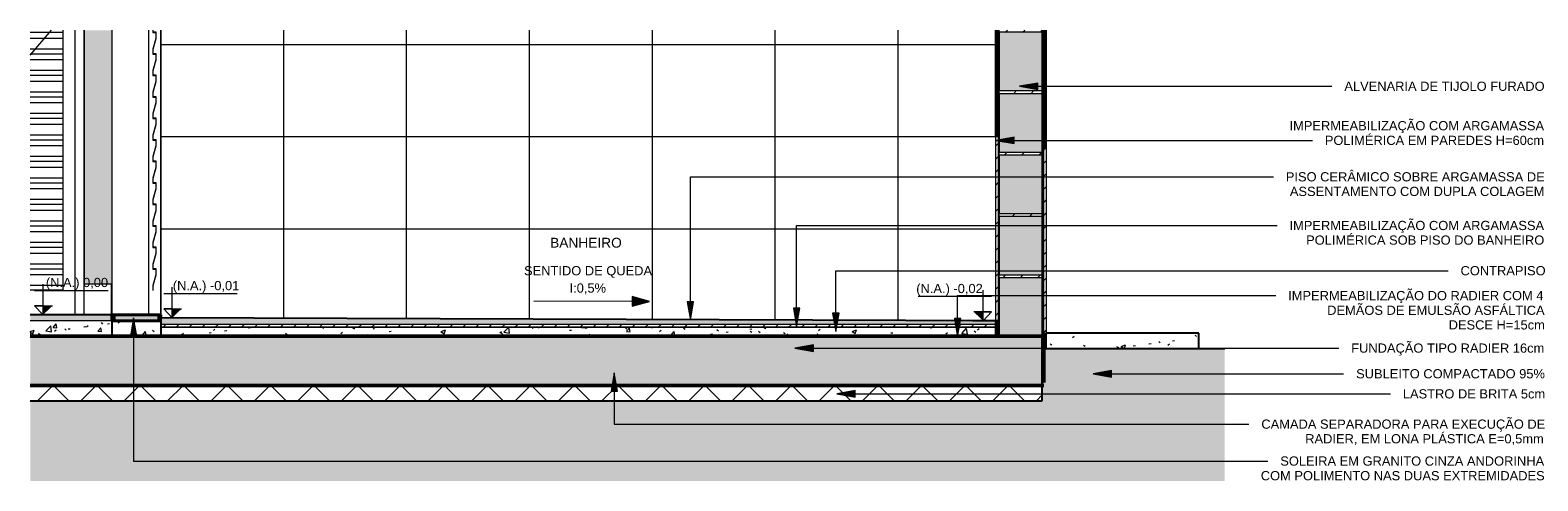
# Model space of a CAD drawing. Header units: metres. Extents: x -14.5 to 1.3, y -0.5 to 0.9.
# Tile 3 of 3: x -3.6 to 1.3, y -0.5 to 0.9. Entities that reach past the tile are written whole.
import ezdxf

# ---------------------------------------------------------------- set-up
doc = ezdxf.new("R2010")
doc.units = ezdxf.units.M
doc.layers.add('A-DETL', color=7, linetype='Continuous', lineweight=5, true_color=0x00a600)
for name, color, linetype, lineweight in [('A-DETL-GENF', 7, 'Continuous', 5), ('A-DOOR', 7, 'Continuous', 5), ('A-FLOR', 7, 'Continuous', 5), ('A-FLOR-MCUT', 7, 'Continuous', 5), ('A-FLOR-PATT', 7, 'Continuous', 50), ('A-WALL', 7, 'Continuous', 5), ('A-WALL-PATT', 7, 'Continuous', 5), ('C-TOPO', 7, 'Continuous', 5), ('G-ANNO-DIMS', 7, 'Continuous', 9), ('G-ANNO-TEXT', 7, 'Continuous', 9), ('I-WALL', 7, 'Continuous', 5)]:
    doc.layers.add(name, color=color, linetype=linetype, lineweight=lineweight)
doc.styles.add('Arial', font='arial.ttf', dxfattribs={"height": 0.03})
doc.styles.add('Arial_1', font='arial.ttf', dxfattribs={"height": 0.032})
pattern_1 = [(50, (-1.7523, 2.812), (0.145753, -0.0127516), [0.01524, -0.16764]), (355, (-1.7523, 2.812), (-0.0281956, 0.152849), [0.01219, -0.13411]), (100.451, (-1.7403, 2.811), (0.117557, 0.1400984), [0.01295, -0.14247]), (46.184, (-1.7523, 2.853), (0.2168615, -0.033639), [0.02286, -0.25146]), (96.636, (-1.7343, 2.85), (0.189918, 0.197943), [0.01943, -0.21371]), (351.184, (-1.7523, 2.853), (0.18992, 0.197941), [0.01829, -0.20117]), (21, (-1.7313, 2.843), (0.1212965, -0.0818154), [0.01524, -0.16764]), (326, (-1.7313, 2.843), (0.049442, 0.147354), [0.01219, -0.13411]), (71.451, (-1.7213, 2.836), (0.170739, 0.06554), [0.01295, -0.14247]), (37.5, (-1.752297, 2.812), (0.0024723, 0.0676433), [0.00671, -0.12578, 0.00671, -0.12944, -0.13462]), (37.5, (-1.752297, 2.812), (0.0024723, 0.0676433), [-0.26863, 0.00671, -0.12791]), (7.5, (-1.7523, 2.812), (0.0534566, 0.0801431), [0.00671, -0.07092, 0.00671, -0.12273, -0.05131]), (7.5, (-1.7523, 2.812), (0.0534566, 0.0801431), [-0.20706, 0.00671, -0.0446]), (327.5, (-1.797297, 2.812), (0.1084765, -0.0045819), [0.00671, -0.04409, 0.00671, -0.15179, -0.21031]), (327.5, (-1.797297, 2.812), (0.1084765, -0.0045819), [-0.2093, 0.00671, -0.20361]), (317.5, (-1.8173, 2.812), (0.1185073, 0.020342), [0.00671, -0.05933, 0.00671, -0.09855, -0.14935]), (317.5, (-1.8173, 2.812), (0.1185073, 0.020342), [-0.1713, 0.00671, -0.14265])]
pattern_2 = [(0, (-3.3293, 0), (0, 0.6), []), (90, (-3.3293, 0), (-0.6, 4e-17), [])]
pattern_3 = [(45, (-1.752297, 2.812), (-0.0212132, 0.0212132), [])]

# ---------------------------------------------------------------- blocks, each defined once
blk = doc.blocks.new('PORTA DE GIRO L_IMPERM_1_A0')
at = {"layer": 'A-DOOR'}
for p, q in [((-14.5406, 0.8451), (-14.4706, 0.9268)), ((-14.4339, 0.919), (-14.5406, 0.919)), ((-14.4339, 0.9001), (-14.5406, 0.9001)), ((-14.4339, 0.9268), (-14.4339, 0.919)), ((-14.4339, 0.919), (-14.4339, 0.9001)), ((-14.4339, 0.9001), (-14.4339, 0.8651)), ((-14.395, 0.9268), (-14.395, 0)), ((-14.365, 0.1), (-14.365, 0.9268)), ((-14.4339, 0.8651), (-14.5406, 0.8651)), ((-14.4339, 0.849), (-14.5406, 0.849)), ((-14.4339, 0.8651), (-14.4339, 0.849)), ((-14.4339, 0.849), (-14.4339, 0.8301)), ((-14.4339, 0.8301), (-14.5406, 0.8301)), ((-14.4339, 0.7951), (-14.5406, 0.7951)), ((-14.4339, 0.8301), (-14.4339, 0.7951)), ((-14.4339, 0.7951), (-14.4339, 0.779)), ((-14.4339, 0.779), (-14.5406, 0.779)), ((-14.4339, 0.7601), (-14.5406, 0.7601)), ((-14.4339, 0.779), (-14.4339, 0.7601)), ((-14.4339, 0.7601), (-14.4339, 0.7251)), ((-14.4339, 0.7251), (-14.5406, 0.7251)), ((-14.4339, 0.709), (-14.5406, 0.709)), ((-14.4339, 0.6901), (-14.5406, 0.6901)), ((-14.4339, 0.7251), (-14.4339, 0.709)), ((-14.4339, 0.709), (-14.4339, 0.6901)), ((-14.4339, 0.6901), (-14.4339, 0.6551)), ((-14.4339, 0.6551), (-14.5406, 0.6551)), ((-14.4339, 0.639), (-14.5406, 0.639)), ((-14.4339, 0.6551), (-14.4339, 0.639)), ((-14.4339, 0.639), (-14.4339, 0.6201)), ((-14.4339, 0.6201), (-14.5406, 0.6201)), ((-14.4339, 0.6201), (-14.4339, 0.5851)), ((-14.4339, 0.5851), (-14.5406, 0.5851)), ((-14.4339, 0.569), (-14.5406, 0.569)), ((-14.4339, 0.5501), (-14.5406, 0.5501)), ((-14.4339, 0.5851), (-14.4339, 0.569)), ((-14.4339, 0.569), (-14.4339, 0.5501)), ((-14.4339, 0.5501), (-14.4339, 0.5151)), ((-14.4339, 0.5151), (-14.5406, 0.5151)), ((-14.4339, 0.499), (-14.5406, 0.499)), ((-14.4339, 0.5151), (-14.4339, 0.499)), ((-14.4339, 0.499), (-14.4339, 0.4801)), ((-14.4339, 0.4801), (-14.5406, 0.4801)), ((-14.4339, 0.4451), (-14.5406, 0.4451)), ((-14.4339, 0.4801), (-14.4339, 0.4451)), ((-14.4339, 0.4451), (-14.4339, 0.429)), ((-14.4339, 0.429), (-14.5406, 0.429)), ((-14.4339, 0.4101), (-14.5406, 0.4101)), ((-14.4339, 0.429), (-14.4339, 0.4101)), ((-14.4339, 0.4101), (-14.4339, 0.3751)), ((-14.4339, 0.3751), (-14.5406, 0.3751)), ((-14.4339, 0.359), (-14.5406, 0.359)), ((-14.4339, 0.3751), (-14.4339, 0.359)), ((-14.4339, 0.359), (-14.4339, 0.3401)), ((-14.4339, 0.3401), (-14.5406, 0.3401)), ((-14.4339, 0.3051), (-14.5406, 0.3051)), ((-14.4339, 0.3401), (-14.4339, 0.3051)), ((-14.4339, 0.3051), (-14.4339, 0.289)), ((-14.4339, 0.289), (-14.5406, 0.289)), ((-14.4339, 0.2701), (-14.5406, 0.2701)), ((-14.4339, 0.289), (-14.4339, 0.2701)), ((-14.4339, 0.2701), (-14.4339, 0.2351)), ((-14.4339, 0.2351), (-14.5406, 0.2351)), ((-14.4339, 0.219), (-14.5406, 0.219)), ((-14.4339, 0.2001), (-14.5406, 0.2001)), ((-14.4339, 0.2351), (-14.4339, 0.219)), ((-14.4339, 0.219), (-14.4339, 0.2001)), ((-14.4339, 0.2001), (-14.4339, 0.1651)), ((-14.4339, 0.1651), (-14.5406, 0.1651)), ((-14.4339, 0.149), (-14.5406, 0.149)), ((-14.4339, 0.1651), (-14.4339, 0.149)), ((-14.4339, 0.149), (-14.4339, 0.1301)), ((-14.4339, 0.1301), (-14.5406, 0.1301)), ((-14.4339, 0.1301), (-14.4339, 0.0951)), ((-14.4339, 0.0951), (-14.5406, 0.0951)), ((-14.4339, 0.08), (-14.5406, 0.08)), ((-14.4339, 0.0951), (-14.4339, 0.08))]:
    blk.add_line(p, q, dxfattribs=at)
blk = doc.blocks.new('PORTA DE GIRO L_IMPERM_1_A1')
at = {"layer": 'A-DOOR', "true_color": 0xfffffe}
blk.add_hatch(color=7, dxfattribs=at).paths.add_polyline_path([(-14.14, 0.08), (-14.14, 0.095), (-14.13, 0.1301), (-14.13, 0.15), (-14.14, 0.15), (-14.14, 0.165), (-14.13, 0.2001), (-14.13, 0.22), (-14.14, 0.22), (-14.14, 0.235), (-14.13, 0.2701), (-14.13, 0.29), (-14.14, 0.29), (-14.14, 0.305), (-14.13, 0.3401), (-14.13, 0.36), (-14.14, 0.36), (-14.14, 0.375), (-14.13, 0.4101), (-14.13, 0.43), (-14.14, 0.43), (-14.14, 0.445), (-14.13, 0.4801), (-14.13, 0.5), (-14.14, 0.5), (-14.14, 0.515), (-14.13, 0.5501), (-14.13, 0.57), (-14.14, 0.57), (-14.14, 0.585), (-14.13, 0.6201), (-14.13, 0.64), (-14.14, 0.64), (-14.14, 0.655), (-14.13, 0.6901), (-14.13, 0.71), (-14.14, 0.71), (-14.14, 0.725), (-14.13, 0.7601), (-14.13, 0.78), (-14.14, 0.78), (-14.14, 0.795), (-14.13, 0.8301), (-14.13, 0.85), (-14.14, 0.85), (-14.14, 0.865), (-14.13, 0.9001), (-14.13, 0.92), (-14.14, 0.92), (-14.14, 0.9268), (-14.141, 0.9268), (-14.141, 0.919), (-14.131, 0.919), (-14.131, 0.9001), (-14.141, 0.865), (-14.141, 0.849), (-14.131, 0.849), (-14.131, 0.8301), (-14.141, 0.795), (-14.141, 0.779), (-14.131, 0.779), (-14.131, 0.7601), (-14.141, 0.725), (-14.141, 0.709), (-14.131, 0.709), (-14.131, 0.6901), (-14.141, 0.655), (-14.141, 0.639), (-14.131, 0.639), (-14.131, 0.6201), (-14.141, 0.585), (-14.141, 0.569), (-14.131, 0.569), (-14.131, 0.5501), (-14.141, 0.515), (-14.141, 0.499), (-14.131, 0.499), (-14.131, 0.4801), (-14.141, 0.445), (-14.141, 0.429), (-14.131, 0.429), (-14.131, 0.4101), (-14.141, 0.375), (-14.141, 0.359), (-14.131, 0.359), (-14.131, 0.3401), (-14.141, 0.305), (-14.141, 0.289), (-14.131, 0.289), (-14.131, 0.2701), (-14.141, 0.235), (-14.141, 0.219), (-14.131, 0.219), (-14.131, 0.2001), (-14.141, 0.165), (-14.141, 0.149), (-14.131, 0.149), (-14.131, 0.1301), (-14.141, 0.095), (-14.141, 0.08)])
at = {"layer": 'A-DOOR'}
for p, q in [((-14.275, 0.9268), (-14.275, 0)), ((-14.155, 0.9268), (-14.155, 0)), ((-14.115, 0.9268), (-14.115, 0))]:
    blk.add_line(p, q, dxfattribs=at)
at = {"layer": 'A-DOOR', "lineweight": 15}
for p, q in [((-14.141, 0.9268), (-14.141, 0.919)), ((-14.141, 0.919), (-14.131, 0.919)), ((-14.131, 0.9001), (-14.141, 0.8651)), ((-14.14, 0.92), (-14.14, 0.9268)), ((-14.13, 0.92), (-14.14, 0.92)), ((-14.14, 0.865), (-14.13, 0.9)), ((-14.131, 0.919), (-14.131, 0.9001)), ((-14.13, 0.9), (-14.13, 0.92)), ((-14.141, 0.8651), (-14.141, 0.849)), ((-14.141, 0.849), (-14.131, 0.849)), ((-14.14, 0.85), (-14.14, 0.865)), ((-14.13, 0.85), (-14.14, 0.85)), ((-14.131, 0.849), (-14.131, 0.8301)), ((-14.13, 0.83), (-14.13, 0.85)), ((-14.131, 0.8301), (-14.141, 0.7951)), ((-14.141, 0.7951), (-14.141, 0.779)), ((-14.14, 0.795), (-14.13, 0.83)), ((-14.14, 0.78), (-14.14, 0.795)), ((-14.141, 0.779), (-14.131, 0.779)), ((-14.131, 0.7601), (-14.141, 0.7251)), ((-14.13, 0.78), (-14.14, 0.78)), ((-14.14, 0.725), (-14.13, 0.76)), ((-14.131, 0.779), (-14.131, 0.7601)), ((-14.13, 0.76), (-14.13, 0.78)), ((-14.141, 0.7251), (-14.141, 0.709)), ((-14.141, 0.709), (-14.131, 0.709)), ((-14.131, 0.6901), (-14.141, 0.6551)), ((-14.14, 0.71), (-14.14, 0.725)), ((-14.13, 0.71), (-14.14, 0.71)), ((-14.14, 0.655), (-14.13, 0.69)), ((-14.131, 0.709), (-14.131, 0.6901)), ((-14.13, 0.69), (-14.13, 0.71)), ((-14.141, 0.6551), (-14.141, 0.639)), ((-14.141, 0.639), (-14.131, 0.639)), ((-14.14, 0.64), (-14.14, 0.655)), ((-14.13, 0.64), (-14.14, 0.64)), ((-14.131, 0.639), (-14.131, 0.6201)), ((-14.13, 0.62), (-14.13, 0.64)), ((-14.131, 0.6201), (-14.141, 0.5851)), ((-14.14, 0.585), (-14.13, 0.62)), ((-14.141, 0.5851), (-14.141, 0.569)), ((-14.141, 0.569), (-14.131, 0.569)), ((-14.131, 0.5501), (-14.141, 0.5151)), ((-14.14, 0.57), (-14.14, 0.585)), ((-14.13, 0.57), (-14.14, 0.57)), ((-14.14, 0.515), (-14.13, 0.55)), ((-14.131, 0.569), (-14.131, 0.5501)), ((-14.13, 0.55), (-14.13, 0.57)), ((-14.141, 0.5151), (-14.141, 0.499)), ((-14.141, 0.499), (-14.131, 0.499)), ((-14.14, 0.5), (-14.14, 0.515)), ((-14.13, 0.5), (-14.14, 0.5)), ((-14.131, 0.499), (-14.131, 0.4801)), ((-14.13, 0.48), (-14.13, 0.5)), ((-14.131, 0.4801), (-14.141, 0.4451)), ((-14.141, 0.4451), (-14.141, 0.429)), ((-14.14, 0.445), (-14.13, 0.48)), ((-14.14, 0.43), (-14.14, 0.445)), ((-14.141, 0.429), (-14.131, 0.429)), ((-14.131, 0.4101), (-14.141, 0.3751)), ((-14.13, 0.43), (-14.14, 0.43)), ((-14.14, 0.375), (-14.13, 0.41)), ((-14.131, 0.429), (-14.131, 0.4101)), ((-14.13, 0.41), (-14.13, 0.43)), ((-14.141, 0.3751), (-14.141, 0.359)), ((-14.141, 0.359), (-14.131, 0.359)), ((-14.14, 0.36), (-14.14, 0.375)), ((-14.13, 0.36), (-14.14, 0.36)), ((-14.131, 0.359), (-14.131, 0.3401)), ((-14.13, 0.34), (-14.13, 0.36)), ((-14.131, 0.3401), (-14.141, 0.3051)), ((-14.141, 0.3051), (-14.141, 0.289)), ((-14.14, 0.305), (-14.13, 0.34)), ((-14.14, 0.29), (-14.14, 0.305)), ((-14.141, 0.289), (-14.131, 0.289)), ((-14.131, 0.2701), (-14.141, 0.2351)), ((-14.13, 0.29), (-14.14, 0.29)), ((-14.14, 0.235), (-14.13, 0.27)), ((-14.131, 0.289), (-14.131, 0.2701)), ((-14.13, 0.27), (-14.13, 0.29)), ((-14.141, 0.2351), (-14.141, 0.219)), ((-14.141, 0.219), (-14.131, 0.219)), ((-14.131, 0.2001), (-14.141, 0.1651)), ((-14.14, 0.22), (-14.14, 0.235)), ((-14.13, 0.22), (-14.14, 0.22)), ((-14.14, 0.165), (-14.13, 0.2)), ((-14.131, 0.219), (-14.131, 0.2001)), ((-14.13, 0.2), (-14.13, 0.22)), ((-14.141, 0.1651), (-14.141, 0.149)), ((-14.141, 0.149), (-14.131, 0.149)), ((-14.14, 0.15), (-14.14, 0.165)), ((-14.13, 0.15), (-14.14, 0.15)), ((-14.131, 0.149), (-14.131, 0.1301)), ((-14.13, 0.13), (-14.13, 0.15)), ((-14.131, 0.1301), (-14.141, 0.0951)), ((-14.14, 0.095), (-14.13, 0.13)), ((-14.141, 0.0951), (-14.141, 0.08)), ((-14.141, 0.08), (-14.14, 0.08)), ((-14.14, 0.08), (-14.14, 0.095))]:
    blk.add_line(p, q, dxfattribs=at)
blk = doc.blocks.new('Elevações de ponto - Cota de elevação - corte _N_O e N_A_-1979376-DET_IMPERM_1_A')
at = {"layer": 'G-ANNO-DIMS'}
blk.add_hatch(color=256, dxfattribs=at).paths.add_polyline_path([(-14.4681, 0.0294), (-14.4987, 0), (-14.4987, 0.0294)])
for p, q in [((-14.4987, 0), (-14.4987, 0.1)), ((-14.5261, 0.0794), (-14.287, 0.0794)), ((-14.4987, 0), (-14.5261, 0.0294)), ((-14.5261, 0.0294), (-14.4681, 0.0294)), ((-14.4987, 0.0294), (-14.5261, 0.0294)), ((-14.5261, 0.0294), (-14.4987, 0)), ((-14.4987, 0), (-14.4987, 0.0294))]:
    blk.add_line(p, q, dxfattribs=at)

msp = doc.modelspace()

# ---------------------------------------------------------------- hatches: boundary and pattern name
at = {"layer": 'A-DETL-GENF', "true_color": 0xb6b6b6}
h = msp.add_hatch(color=253, dxfattribs=at)
h.paths.add_polyline_path([(-0.2993, -0.07), (-0.2993, 0.12), (-0.4393, 0.12), (-0.4393, -0.07)])
h.paths.add_polyline_path([(-0.3613, 0.13), (-0.2993, 0.13), (-0.2993, 0.32), (-0.4393, 0.32), (-0.4393, 0.13)])
h.paths.add_polyline_path([(-0.2993, 0.33), (-0.2993, 0.52), (-0.4393, 0.52), (-0.4393, 0.33), (-0.4333, 0.33)])
h.paths.add_polyline_path([(-0.2993, 0.53), (-0.2993, 0.72), (-0.4393, 0.72), (-0.4393, 0.53), (-0.4345, 0.53)])
h.paths.add_polyline_path([(-0.2993, 0.73), (-0.2993, 0.92), (-0.4393, 0.92), (-0.4393, 0.73)])
at = {"layer": 'A-DETL-GENF', "true_color": 0xff8040}
h = msp.add_hatch(dxfattribs=at)
h.set_pattern_fill('FP_7', color=11, style=0, pattern_type=2)
h.set_pattern_definition(pattern_3)
h.paths.add_polyline_path([(-0.4418, -0.02), (-0.4418, 0.58), (-0.4518, 0.58), (-0.4518, -0.02), (-0.4443, -0.02)])
h = msp.add_hatch(dxfattribs=at)
h.set_pattern_fill('FP_7', color=11, style=0, pattern_type=2)
h.set_pattern_definition(pattern_3)
h.paths.add_polyline_path([(-0.2929, -0.06), (-0.2859, -0.06), (-0.2859, 0.54), (-0.2959, 0.54), (-0.2959, -0.06), (-0.2943, -0.06)])
at = {"layer": 'A-DETL-GENF'}
msp.add_hatch(color=256, dxfattribs=at).paths.add_polyline_path([(-1.6353, 0.0286), (-1.578, 0.0438), (-1.6352, 0.0593)])
at = {"layer": 'A-DETL-GENF', "true_color": 0xbbc5c4}
msp.add_hatch(color=9, dxfattribs=at).paths.add_polyline_path([(-0.4763, -0.025), (-0.4418, -0.025), (-0.4418, -0.02), (-3.1693, -0.01), (-3.1693, -0.025), (-0.6776, -0.025)])
at = {"layer": 'A-DETL-GENF', "true_color": 0xff8040}
h = msp.add_hatch(dxfattribs=at)
h.set_pattern_fill('FP_7', color=11, style=0, pattern_type=2)
h.set_pattern_definition(pattern_3)
h.paths.add_polyline_path([(-3.1693, -0.04), (-0.4493, -0.04), (-0.4493, -0.0312), (-3.1693, -0.0312), (-3.1693, -0.0336)])
at = {"layer": 'A-DETL-GENF', "true_color": 0x4d4d4d}
h = msp.add_hatch(dxfattribs=at)
h.set_pattern_fill('FP_1', color=251, style=0, pattern_type=2)
h.set_pattern_definition(pattern_1)
h.paths.add_polyline_path([(-3.5949, -0.23), (-0.2993, -0.23), (-0.2993, -0.07), (-3.5949, -0.07), (-3.5949, -0.19)])
at = {"layer": 'A-DETL-GENF', "true_color": 0x808080}
h = msp.add_hatch(dxfattribs=at)
h.set_pattern_fill('FP_6', color=8, style=0, pattern_type=2)
h.set_pattern_definition([(45, (-1.7523, 2.812), (-0.0707107, 0.0707107), []), (135, (-1.7523, 2.812), (-0.0707107, -0.0707107), [])])
h.paths.add_polyline_path([(-2.6941, -0.28), (-0.2993, -0.28), (-0.2993, -0.23), (-3.5949, -0.23), (-3.5949, -0.28), (-2.9642, -0.28)])
at = {"layer": 'A-FLOR', "true_color": 0xbbc5c4}
for points in [[(-3.5949, -0.02), (-3.3293, -0.02), (-3.3293, 0), (-3.5949, 0)], [(-3.164, -0.0312), (-0.4493, -0.0312), (-0.4493, -0.025), (-3.1693, -0.025), (-3.1693, -0.0312)]]:
    msp.add_hatch(color=9, dxfattribs=at).paths.add_polyline_path(points)
at = {"layer": 'A-FLOR', "true_color": 0xdcdcdc}
msp.add_hatch(color=254, dxfattribs=at).paths.add_polyline_path([(-3.1693, -0.02), (-3.1693, 0), (-3.3293, 0), (-3.3293, -0.02), (-3.2093, -0.02)])
at = {"layer": 'A-FLOR-PATT', "lineweight": 5, "true_color": 0x787878}
h = msp.add_hatch(dxfattribs=at)
h.set_pattern_fill('FP_1', color=8, style=0, pattern_type=2)
h.set_pattern_definition(pattern_1)
h.paths.add_polyline_path([(-3.3518, -0.07), (-3.3293, -0.07), (-3.3293, -0.02), (-3.5949, -0.02), (-3.5949, -0.07), (-3.4193, -0.07)])
h = msp.add_hatch(dxfattribs=at)
h.set_pattern_fill('FP_1', color=8, style=0, pattern_type=2)
h.set_pattern_definition(pattern_1)
h.paths.add_polyline_path([(-3.2493, -0.07), (-3.1693, -0.07), (-3.1693, -0.02), (-3.3293, -0.02), (-3.3293, -0.07)])
h = msp.add_hatch(dxfattribs=at)
h.set_pattern_fill('FP_1', color=8, style=0, pattern_type=2)
h.set_pattern_definition(pattern_1)
h.paths.add_polyline_path([(-3.1693, -0.07), (-0.4493, -0.07), (-0.4493, -0.04), (-3.1693, -0.04)])
h = msp.add_hatch(dxfattribs=at)
h.set_pattern_fill('FP_1', color=8, style=0, pattern_type=2)
h.set_pattern_definition(pattern_1)
h.paths.add_polyline_path([(-0.2893, -0.11), (0.2107, -0.11), (0.2107, -0.06), (-0.2893, -0.06), (-0.2893, -0.07)])
at = {"layer": 'A-WALL-PATT', "true_color": 0x808080}
h = msp.add_hatch(dxfattribs=at)
h.set_pattern_fill('FP_2', color=8, style=0, pattern_type=2)
h.set_pattern_definition([(0, (-3.5693, -0.62), (0, 0.3), []), (90, (-3.5693, -0.62), (-0.4, 2e-17), [])])
h.paths.add_polyline_path([(-0.4518, -0.02), (-0.4518, 0.58), (-0.4493, 0.58), (-0.4493, 0.9268), (-3.1693, 0.9268), (-3.1693, -0.01), (-0.4594, -0.0199)])
h.paths.add_polyline_path([(-1.6353, 0.0286), (-1.6352, 0.0593), (-1.578, 0.0438)])
at = {"layer": 'A-WALL-PATT', "true_color": 0x787878}
h = msp.add_hatch(dxfattribs=at)
h.set_pattern_fill('FP_1', color=8, style=0, pattern_type=2)
h.set_pattern_definition(pattern_1)
h.paths.add_polyline_path([(-0.4393, -0.07), (-0.4393, 0.9268), (-0.4418, 0.9268), (-0.4418, -0.07)])
at = {"layer": 'A-WALL-PATT'}
h = msp.add_hatch(dxfattribs=at)
h.set_pattern_fill('FP_5', color=256, style=0, pattern_type=2)
h.set_pattern_definition([(45, (-1.752297, 2.812), (-0.02828427, 0.02828427), [])])
h.paths.add_polyline_path([(-0.4393, 0.12), (-0.2993, 0.12), (-0.2993, 0.13), (-0.4393, 0.13)])
h.paths.add_polyline_path([(-0.4297, 0.32), (-0.2993, 0.32), (-0.2993, 0.33), (-0.4393, 0.33), (-0.4393, 0.32), (-0.4345, 0.32)])
h.paths.add_polyline_path([(-0.2993, 0.52), (-0.2993, 0.53), (-0.4393, 0.53), (-0.4393, 0.52), (-0.4345, 0.52)])
h.paths.add_polyline_path([(-0.4393, 0.72), (-0.2993, 0.72), (-0.2993, 0.73), (-0.4393, 0.73)])
h.paths.add_polyline_path([(-0.4393, 0.92), (-0.2993, 0.92), (-0.2993, 0.9268), (-0.4393, 0.9268)])
at = {"layer": 'A-WALL-PATT', "true_color": 0x787878}
h = msp.add_hatch(dxfattribs=at)
h.set_pattern_fill('FP_1', color=8, style=0, pattern_type=2)
h.set_pattern_definition(pattern_1)
h.paths.add_polyline_path([(-0.2993, -0.07), (-0.2968, -0.07), (-0.2968, 0.9268), (-0.2993, 0.9268), (-0.2993, -0.06)])
h = msp.add_hatch(dxfattribs=at)
h.set_pattern_fill('FP_3', color=8, style=0, pattern_type=2)
h.set_pattern_definition(pattern_2)
h.paths.add_polyline_path([(-3.3518, 0), (-3.3313, 0), (-3.3313, 0.1), (-3.4193, 0.1), (-3.4193, 0)])
h = msp.add_hatch(dxfattribs=at)
h.set_pattern_fill('FP_4', color=8, style=0, pattern_type=2)
h.set_pattern_definition(pattern_2)
h.paths.add_polyline_path([(-3.3293, 0), (-3.3293, 0.1), (-3.3313, 0.1), (-3.3313, 0)])
h = msp.add_hatch(dxfattribs=at)
h.set_pattern_fill('FP_1', color=8, style=0, pattern_type=2)
h.set_pattern_definition(pattern_1)
h.paths.add_polyline_path([(-0.2993, -0.11), (-0.2893, -0.11), (-0.2893, -0.07), (-0.2993, -0.07)])
at = {"layer": 'C-TOPO', "true_color": 0xd2e2c2}
msp.add_hatch(color=254, dxfattribs=at).paths.add_polyline_path([(-3.1087, -0.5405), (0.2949, -0.5405), (0.2949, -0.1101), (-0.2993, -0.1101), (-0.2993, -0.28), (-3.5949, -0.28), (-3.5949, -0.5405), (-3.3785, -0.5405)])
at = {"layer": 'G-ANNO-TEXT'}
for points in [[(-0.3738, 0.7442), (-0.3138, 0.7336), (-0.3138, 0.7547)], [(-0.451, 0.5681), (-0.391, 0.5576), (-0.391, 0.5787)], [(-1.4451, -0.0179), (-1.4346, 0.0421), (-1.4557, 0.0421)], [(-1.0994, -0.0378), (-1.0888, 0.0222), (-1.1099, 0.0222)], [(-0.9717, -0.0544), (-0.9611, 0.0056), (-0.9822, 0.0056)], [(-3.258, -0.0093), (-3.2686, -0.0693), (-3.2474, -0.0693)], [(-0.575, -0.0716), (-0.5644, -0.0116), (-0.5855, -0.0116)], [(-1.1048, -0.1083), (-1.0448, -0.1189), (-1.0448, -0.0977)], [(-1.6931, -0.189), (-1.7036, -0.249), (-1.6825, -0.249)], [(-0.1339, -0.1919), (-0.0739, -0.2025), (-0.0739, -0.1813)], [(-0.9689, -0.2573), (-0.9089, -0.2678), (-0.9089, -0.2467)]]:
    msp.add_hatch(color=256, dxfattribs=at).paths.add_polyline_path(points)
at = {"layer": 'I-WALL', "true_color": 0xf4eccd}
msp.add_hatch(color=254, dxfattribs=at).paths.add_polyline_path([(-3.4193, 0.1), (-3.3293, 0.1), (-3.3293, 0.9268), (-3.4193, 0.9268), (-3.4193, 0.1932)])
at = {"layer": 'I-WALL', "true_color": 0xf4f4f4}
h = msp.add_hatch(color=7, dxfattribs=at)
h.paths.add_polyline_path([(-0.4493, -0.07), (-0.4443, -0.07), (-0.4443, -0.025), (-0.4493, -0.025), (-0.4493, -0.04)])
h.paths.add_polyline_path([(-0.4493, 0.58), (-0.4443, 0.58), (-0.4443, 0.9268), (-0.4493, 0.9268)])
at = {"layer": 'I-WALL', "true_color": 0xdbcc9e}
h = msp.add_hatch(color=9, dxfattribs=at)
h.paths.add_polyline_path([(-0.2893, -0.07), (-0.2893, -0.06), (-0.2943, -0.06), (-0.2943, -0.07)])
h.paths.add_polyline_path([(-0.2893, 0.54), (-0.2893, 0.9268), (-0.2943, 0.9268), (-0.2943, 0.54)])

# ---------------------------------------------------------------- linework, layer by layer
at = {"layer": 'A-DETL', "color": 7, "lineweight": 15}
for p, q in [((-0.4393, 0.92), (-0.4393, 0.73)), ((-0.2993, 0.92), (-0.4393, 0.92)), ((-0.2993, 0.73), (-0.2993, 0.92)), ((-0.4393, 0.73), (-0.2993, 0.73)), ((-0.4393, 0.72), (-0.4393, 0.53)), ((-0.2993, 0.72), (-0.4393, 0.72)), ((-0.2993, 0.53), (-0.2993, 0.72)), ((-0.4393, 0.53), (-0.2993, 0.53)), ((-0.4393, 0.52), (-0.4393, 0.33)), ((-0.2993, 0.52), (-0.4393, 0.52)), ((-0.2993, 0.33), (-0.2993, 0.52)), ((-0.4393, 0.33), (-0.2993, 0.33)), ((-0.4393, 0.32), (-0.4393, 0.13)), ((-0.2993, 0.32), (-0.4393, 0.32)), ((-0.2993, 0.13), (-0.2993, 0.32)), ((-0.4393, 0.13), (-0.2993, 0.13)), ((-0.4393, 0.12), (-0.4393, -0.07)), ((-0.2993, 0.12), (-0.4393, 0.12)), ((-0.2993, -0.07), (-0.2993, 0.12)), ((-1.9552, 0.0452), (-1.6352, 0.044))]:
    msp.add_line(p, q, dxfattribs=at)
at = {"layer": 'A-DETL', "color": 30, "true_color": 0xff8000}
for p, q in [((-0.4418, 0.58), (-0.4518, 0.58)), ((-0.4518, 0.58), (-0.4518, -0.02)), ((-0.4418, -0.02), (-0.4418, 0.58)), ((-0.2859, 0.54), (-0.2959, 0.54)), ((-0.2959, 0.54), (-0.2959, -0.06)), ((-0.2859, -0.06), (-0.2859, 0.54)), ((-0.4493, -0.0312), (-3.1693, -0.0312)), ((-3.1693, -0.04), (-0.4493, -0.04)), ((-0.2959, -0.06), (-0.2859, -0.06))]:
    msp.add_line(p, q, dxfattribs=at)
at = {"layer": 'A-DETL', "color": 7}
for p, q in [((-1.6352, 0.0593), (-1.6353, 0.0286)), ((-1.578, 0.0438), (-1.6352, 0.0593)), ((-1.6353, 0.0286), (-1.578, 0.0438))]:
    msp.add_line(p, q, dxfattribs=at)
at = {"layer": 'A-DETL', "color": 7, "lineweight": 25}
for p, q in [((-3.1693, -0.01), (-3.1693, -0.025)), ((-0.4418, -0.02), (-3.1693, -0.01)), ((-3.1693, -0.0312), (-3.1693, -0.04)), ((-0.4493, -0.04), (-0.4493, -0.0312)), ((-0.4418, -0.025), (-0.4418, -0.02)), ((-0.2993, -0.28), (-0.2993, -0.23)), ((-3.5949, -0.28), (-0.2993, -0.28))]:
    msp.add_line(p, q, dxfattribs=at)
at = {"layer": 'A-DETL', "color": 7, "lineweight": 30}
for p, q in [((-0.4493, -0.0627), (-0.4493, -0.02)), ((-0.4443, -0.025), (-0.4443, -0.02)), ((-0.2993, -0.07), (-3.5949, -0.07)), ((-0.2993, -0.23), (-0.2993, -0.07)), ((-3.5949, -0.23), (-0.2993, -0.23))]:
    msp.add_line(p, q, dxfattribs=at)
at = {"layer": 'A-DETL', "color": 1, "lineweight": 50, "true_color": 0xff0000}
for p, q in [((-0.2943, -0.07), (-3.5949, -0.07)), ((-0.2943, -0.22), (-0.2943, -0.07))]:
    msp.add_line(p, q, dxfattribs=at)
at = {"layer": 'A-DETL', "color": 7, "lineweight": 50}
msp.add_line((-0.2943, -0.23), (-3.5949, -0.23), dxfattribs=at)
at = {"layer": 'A-FLOR', "lineweight": 25}
for p, q in [((-3.3293, 0), (-3.5949, 0)), ((-3.3293, -0.02), (-3.3293, -0.07)), ((-3.1693, -0.025), (-3.1693, -0.07)), ((0.2107, -0.06), (-0.2859, -0.06)), ((0.2107, -0.11), (0.2107, -0.06)), ((-0.2893, -0.11), (0.2107, -0.11)), ((-0.2893, -0.11), (-0.2893, -0.11))]:
    msp.add_line(p, q, dxfattribs=at)
at = {"layer": 'A-FLOR-MCUT'}
for p, q in [((-3.3293, -0.02), (-3.5949, -0.02)), ((-0.4493, -0.04), (-3.1693, -0.04))]:
    msp.add_line(p, q, dxfattribs=at)
at = {"layer": 'A-WALL'}
for p, q in [((-0.4443, 0.58), (-0.4443, 0.9268)), ((-0.4418, 0.58), (-0.4418, 0.9268)), ((-0.4393, 0.92), (-0.4393, 0.9268)), ((-0.2993, 0.92), (-0.2993, 0.9268)), ((-0.2968, -0.07), (-0.2968, 0.9268)), ((-0.2943, 0.54), (-0.2943, 0.9268)), ((-0.4393, 0.72), (-0.4393, 0.73)), ((-0.2993, 0.72), (-0.2993, 0.73)), ((-0.4393, 0.52), (-0.4393, 0.53)), ((-0.2993, 0.52), (-0.2993, 0.53)), ((-0.4393, 0.32), (-0.4393, 0.33)), ((-0.2993, 0.32), (-0.2993, 0.33)), ((-3.4193, 0), (-3.4193, 0.1)), ((-3.3293, 0.1), (-3.4193, 0.1)), ((-3.3313, 0.1), (-3.3313, 0)), ((-0.4393, 0.12), (-0.4393, 0.13)), ((-0.2993, 0.12), (-0.2993, 0.13)), ((-3.3243, 0), (-3.3243, -0.02)), ((-3.3218, 0), (-3.3218, -0.02)), ((-3.3193, 0), (-3.3193, -0.02)), ((-3.1793, 0), (-3.1793, -0.02)), ((-3.1768, 0), (-3.1768, -0.02)), ((-3.1743, 0), (-3.1743, -0.02)), ((-0.4443, -0.07), (-0.4443, -0.025)), ((-0.4418, -0.07), (-0.4418, -0.025)), ((-0.2943, -0.07), (-0.2943, -0.06))]:
    msp.add_line(p, q, dxfattribs=at)
at = {"layer": 'C-TOPO', "lineweight": 25}
msp.add_line((-0.2993, -0.1101), (0.2949, -0.1101), dxfattribs=at)
at = {"layer": 'C-TOPO'}
msp.add_line((0.2949, -0.1101), (-0.2993, -0.1101), dxfattribs=at)
at = {"layer": 'G-ANNO-DIMS', "lineweight": 18}
for p, q in [((-3.1328, -0.0101), (-3.1328, -0.0101)), ((-0.526, -0.0197), (-0.4921, -0.0197))]:
    msp.add_line(p, q, dxfattribs=at)
at = {"layer": 'G-ANNO-TEXT'}
for p, q in [((-0.3138, 0.7547), (-0.3738, 0.7442)), ((-0.3738, 0.7442), (-0.3138, 0.7336)), ((-0.3738, 0.7442), (0.5416, 0.7442)), ((-0.3138, 0.7336), (-0.3138, 0.7547)), ((0.5416, 0.7442), (0.6435, 0.7442)), ((-0.391, 0.5787), (-0.451, 0.5681)), ((-0.451, 0.5681), (-0.391, 0.5576)), ((-0.451, 0.5681), (0.4622, 0.5681)), ((-0.391, 0.5576), (-0.391, 0.5787)), ((0.4622, 0.5681), (0.5799, 0.5681)), ((-1.4451, 0.4494), (0.3391, 0.4494)), ((-1.4451, -0.0179), (-1.4451, 0.4494)), ((0.3391, 0.4494), (0.4529, 0.4494)), ((-1.0994, 0.2909), (0.4622, 0.2909)), ((-1.0994, -0.0378), (-1.0994, 0.2909)), ((0.4622, 0.2909), (0.4648, 0.2909)), ((-0.9717, 0.1437), (1.0217, 0.1437)), ((-0.9717, -0.0544), (-0.9717, 0.1437)), ((-0.575, 0.0626), (0.4076, 0.0626)), ((-0.575, -0.0716), (-0.575, 0.0626)), ((0.4076, 0.0626), (0.4605, 0.0626)), ((-1.4346, 0.0421), (-1.4557, 0.0421)), ((-1.4557, 0.0421), (-1.4451, -0.0179)), ((-1.4451, -0.0179), (-1.4346, 0.0421)), ((-1.0888, 0.0222), (-1.1099, 0.0222)), ((-1.1099, 0.0222), (-1.0994, -0.0378)), ((-1.0994, -0.0378), (-1.0888, 0.0222)), ((-0.9611, 0.0056), (-0.9822, 0.0056)), ((-0.9822, 0.0056), (-0.9717, -0.0544)), ((-0.9717, -0.0544), (-0.9611, 0.0056)), ((-3.258, -0.0093), (-3.2686, -0.0693)), ((-3.2474, -0.0693), (-3.258, -0.0093)), ((-3.258, -0.0093), (-3.258, -0.476)), ((-0.5644, -0.0116), (-0.5855, -0.0116)), ((-0.5855, -0.0116), (-0.575, -0.0716)), ((-0.575, -0.0716), (-0.5644, -0.0116)), ((-3.2686, -0.0693), (-3.2474, -0.0693)), ((-1.0448, -0.0977), (-1.1048, -0.1083)), ((-1.0448, -0.1189), (-1.0448, -0.0977)), ((-1.1048, -0.1083), (-1.0448, -0.1189)), ((-1.1048, -0.1083), (0.6657, -0.1083)), ((-1.6931, -0.189), (-1.7036, -0.249)), ((-1.6825, -0.249), (-1.6931, -0.189)), ((-1.6931, -0.189), (-1.6931, -0.3559)), ((-0.0739, -0.1813), (-0.1339, -0.1919)), ((-0.1339, -0.1919), (-0.0739, -0.2025)), ((-0.1339, -0.1919), (0.6817, -0.1919)), ((-0.0739, -0.2025), (-0.0739, -0.1813)), ((-1.7036, -0.249), (-1.6825, -0.249)), ((-0.9089, -0.2467), (-0.9689, -0.2573)), ((-0.9689, -0.2573), (-0.9089, -0.2678)), ((-0.9689, -0.2573), (0.8339, -0.2573)), ((-0.9089, -0.2678), (-0.9089, -0.2467)), ((-1.6931, -0.3559), (0.237, -0.3559)), ((0.237, -0.3559), (0.3732, -0.3559)), ((-3.258, -0.476), (0.3515, -0.476)), ((0.3515, -0.476), (0.4348, -0.476))]:
    msp.add_line(p, q, dxfattribs=at)
at = {"layer": 'I-WALL'}
msp.add_line((-3.4193, 0.9268), (-3.4193, 0.1), dxfattribs=at)
at = {"layer": 'I-WALL', "lineweight": 40}
for p, q in [((-0.4493, 0.9268), (-0.4493, 0.58)), ((-0.2893, 0.54), (-0.2893, 0.9268)), ((-3.3293, 0), (-3.3293, -0.02)), ((-3.1693, 0), (-3.3293, 0)), ((-3.1693, -0.01), (-3.1693, 0)), ((-3.3293, -0.02), (-3.1693, -0.02)), ((-0.4493, -0.025), (-0.4493, -0.07)), ((-0.2893, -0.07), (-0.2993, -0.07)), ((-0.2893, -0.11), (-0.2893, -0.06)), ((-0.2993, -0.11), (-0.2893, -0.11))]:
    msp.add_line(p, q, dxfattribs=at)

# ---------------------------------------------------------------- block references
at = {"layer": 'A-DOOR'}
for name in ['PORTA DE GIRO L_IMPERM_1_A0', 'PORTA DE GIRO L_IMPERM_1_A1']:
    msp.add_blockref(name, (10.9457, 0), dxfattribs=at)
at = {"layer": 'G-ANNO-DIMS'}
for p in [(10.9457, 0), (11.3659, -0.0101)]:
    msp.add_blockref('Elevações de ponto - Cota de elevação - corte _N_O e N_A_-1979376-DET_IMPERM_1_A', p, dxfattribs=at)
at = {"layer": 'G-ANNO-DIMS', "extrusion": (0, 0, -1)}
msp.add_blockref('Elevações de ponto - Cota de elevação - corte _N_O e N_A_-1979376-DET_IMPERM_1_A', (14.9908, -0.0197), dxfattribs=at)

# ---------------------------------------------------------------- texts
at = {"layer": 'G-ANNO-DIMS', "lineweight": 18, "char_height": 0.03, "attachment_point": 1, "line_spacing_factor": 0.941778, "style": 'Arial'}
for s, insert, width in [('(N.A.) 0,00', (-3.5438, 0.1204), 0.24204), ('(N.A.) -0,01', (-3.1305, 0.1102), 0.258568), ('(N.A.) -0,02', (-0.7098, 0.1007), 0.258568)]:
    msp.add_mtext(s, dxfattribs=dict(at, insert=insert, width=width))
at = {"layer": 'G-ANNO-TEXT', "attachment_point": 1}
for s, insert, char_height, width, style in [('ALVENARIA DE TIJOLO FURADO', (0.6841, 0.7592), 0.03, 0.795274, 'Arial'), ('IMPERMEABILIZAÇÃO COM ARGAMASSA ', (0.5055, 0.6308), 0.03, 1.01173, 'Arial'), ('POLIMÉRICA EM PAREDES H=60cm', (0.6205, 0.5831), 0.03, 0.872236, 'Arial'), ('PISO CERÂMICO SOBRE ARGAMASSA DE ', (0.4935, 0.4644), 0.03, 1.02616, 'Arial'), ('ASSENTAMENTO COM DUPLA COLAGEM', (0.5067, 0.4168), 0.03, 1.010126, 'Arial'), ('IMPERMEABILIZAÇÃO COM ARGAMASSA ', (0.5055, 0.3059), 0.03, 1.01173, 'Arial'), ('BANHEIRO', (-1.902, 0.2508), 0.032, 0.288608, 'Arial_1'), ('POLIMÉRICA SOB PISO DO BANHEIRO', (0.5597, 0.2583), 0.03, 0.945991, 'Arial'), ('SENTIDO DE QUEDA', (-1.9868, 0.1587), 0.03, 0.506667, 'Arial'), ('CONTRAPISO', (1.0624, 0.1587), 0.03, 0.336709, 'Arial'), ('I:0,5%', (-1.8387, 0.1022), 0.03, 0.145907, 'Arial'), ('IMPERMEABILIZAÇÃO DO RADIER COM 4 ', (0.5012, 0.0776), 0.03, 1.01654, 'Arial'), ('DEMÃOS DE EMULSÃO ASFÁLTICA', (0.6282, 0.0299), 0.03, 0.862616, 'Arial'), ('DESCE H=15cm ', (1.0237, -0.0177), 0.03, 0.383207, 'Arial'), ('FUNDAÇÃO TIPO RADIER 16cm', (0.7064, -0.0933), 0.03, 0.768017, 'Arial'), ('SUBLEITO COMPACTADO 95%', (0.7224, -0.1769), 0.03, 0.748776, 'Arial'), ('LASTRO DE BRITA 5cm', (0.8746, -0.2423), 0.03, 0.564388, 'Arial'), ('CAMADA SEPARADORA PARA EXECUÇÃO DE ', (0.4139, -0.3409), 0.03, 1.122362, 'Arial'), ('RADIER, EM LONA PLÁSTICA E=0,5mm', (0.5567, -0.3885), 0.03, 0.949198, 'Arial'), ('SOLEIRA EM GRANITO CINZA ANDORINHA ', (0.4755, -0.461), 0.03, 1.048607, 'Arial'), ('COM POLIMENTO NAS DUAS EXTREMIDADES', (0.412, -0.5087), 0.03, 1.125569, 'Arial')]:
    msp.add_mtext(s, dxfattribs=dict(at, insert=insert, char_height=char_height, width=width, style=style))

doc.saveas('drawing.dxf')
